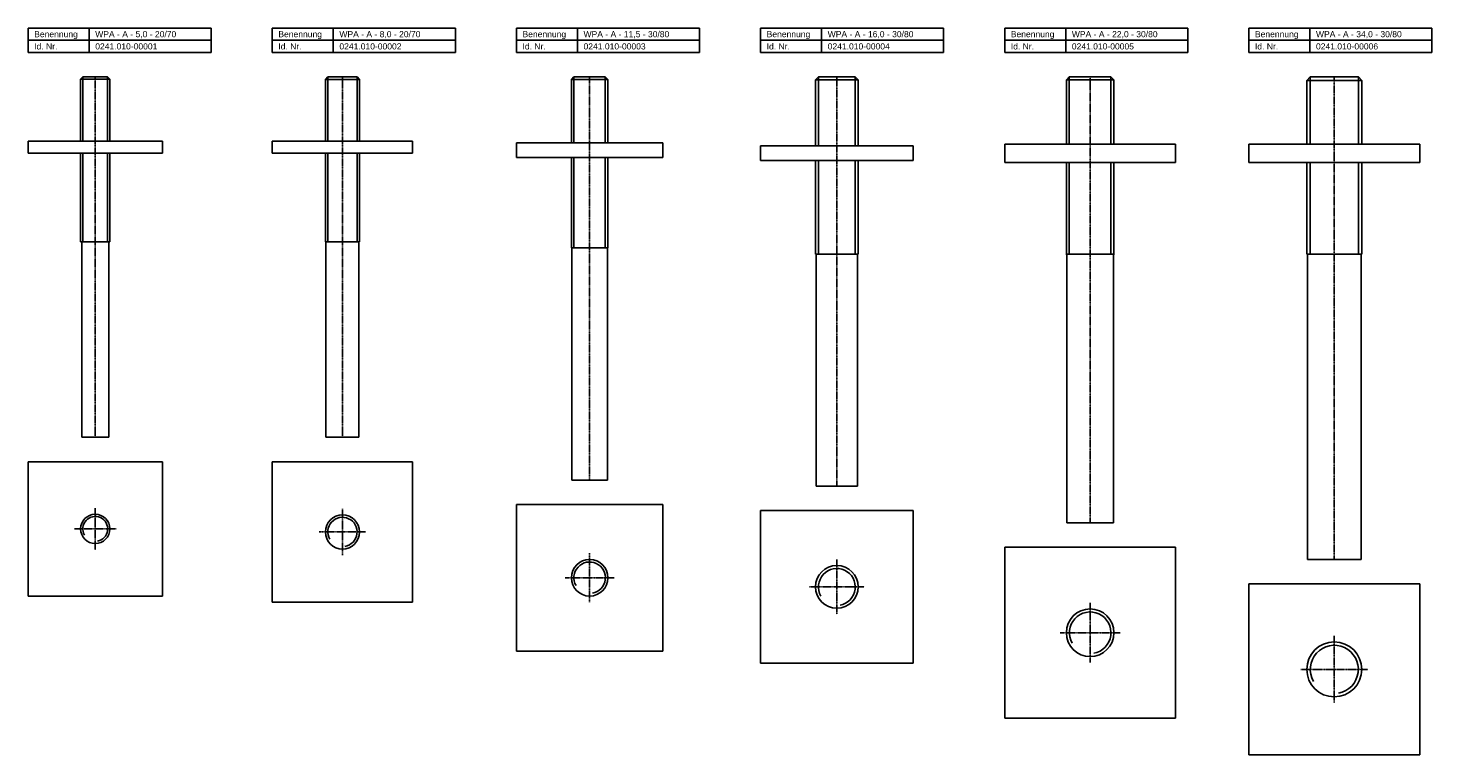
# Model space of a CAD drawing. Header units: inches. Extents: x 12 to 1162, y 7 to 602.
import ezdxf

# ---------------------------------------------------------------- set-up
doc = ezdxf.new("R2010")
doc.units = ezdxf.units.IN
doc.header["$MEASUREMENT"] = 0
doc.linetypes.add('MITTE2', pattern=[1.125, 0.75, -0.125, 0.125, -0.125])
doc.layers.add('HALFEN', color=2, linetype='Continuous')
doc.styles.add('ARIAL50', font='ARIAL.TTF', dxfattribs={"height": 5})

msp = doc.modelspace()

# ---------------------------------------------------------------- linework, layer by layer
at = {"layer": 'HALFEN'}
for p, q in [((12.5, 581.7), (12.5, 601.7)), ((12.5, 601.7), (162.5, 601.7)), ((62.5, 581.7), (62.5, 601.7)), ((162.5, 581.7), (162.5, 601.7)), ((212.5, 601.7), (362.5, 601.7)), ((212.5, 581.7), (212.5, 601.7)), ((262.5, 581.7), (262.5, 601.7)), ((362.5, 581.7), (362.5, 601.7)), ((412.5, 581.7), (412.5, 601.7)), ((412.5, 601.7), (562.5, 601.7)), ((462.5, 581.7), (462.5, 601.7)), ((562.5, 581.7), (562.5, 601.7)), ((612.5, 581.7), (612.5, 601.7)), ((612.5, 601.7), (762.5, 601.7)), ((662.5, 581.7), (662.5, 601.7)), ((762.5, 581.7), (762.5, 601.7)), ((812.5, 601.7), (962.5, 601.7)), ((812.5, 581.7), (812.5, 601.7)), ((862.5, 581.7), (862.5, 601.7)), ((962.5, 581.7), (962.5, 601.7)), ((1012.5, 601.7), (1162.5, 601.7)), ((1012.5, 581.7), (1012.5, 601.7)), ((1062.5, 581.7), (1062.5, 601.7)), ((1162.5, 581.7), (1162.5, 601.7)), ((12.5, 591.7), (162.5, 591.7)), ((212.5, 591.7), (362.5, 591.7)), ((412.5, 591.7), (562.5, 591.7)), ((612.5, 591.7), (762.5, 591.7)), ((812.5, 591.7), (962.5, 591.7)), ((1012.5, 591.7), (1162.5, 591.7)), ((12.5, 581.7), (162.5, 581.7)), ((212.5, 581.7), (362.5, 581.7)), ((412.5, 581.7), (562.5, 581.7)), ((612.5, 581.7), (762.5, 581.7)), ((812.5, 581.7), (962.5, 581.7)), ((1012.5, 581.7), (1162.5, 581.7)), ((57.3, 561.7), (55.5, 559.8)), ((79.5, 559.8), (55.5, 559.8)), ((55.5, 509.2), (55.5, 559.8)), ((57.3, 561.7), (77.6, 561.7)), ((77.6, 561.7), (79.5, 559.8)), ((79.5, 509.2), (79.5, 559.8)), ((258, 561.7), (256, 559.7)), ((256, 559.7), (284, 559.7)), ((256, 509.2), (256, 559.7)), ((258, 561.7), (282, 561.7)), ((284, 559.7), (282, 561.7)), ((284, 509.2), (284, 559.7)), ((459.6, 561.7), (457.5, 559.5)), ((457.5, 559.5), (487.5, 559.5)), ((457.5, 507.7), (457.5, 559.5)), ((459.6, 561.7), (485.3, 561.7)), ((487.5, 559.5), (485.3, 561.7)), ((487.5, 507.7), (487.5, 559.5)), ((659.9, 561.7), (657.5, 559.3)), ((657.5, 559.3), (692.5, 559.3)), ((657.5, 505.2), (657.5, 559.3)), ((659.9, 561.7), (690.1, 561.7)), ((692.5, 559.3), (690.1, 561.7)), ((692.5, 505.2), (692.5, 559.3)), ((865.4, 561.7), (863, 559.2)), ((863, 559.2), (902, 559.2)), ((863, 506.7), (863, 559.2)), ((865.4, 561.7), (899.5, 561.7)), ((902, 559.2), (899.5, 561.7)), ((902, 506.7), (902, 559.2)), ((1062.7, 561.7), (1060, 558.9)), ((1060, 558.9), (1105, 558.9)), ((1060, 506.7), (1060, 558.9)), ((1062.7, 561.7), (1102.2, 561.7)), ((1105, 558.9), (1102.2, 561.7)), ((1105, 506.7), (1105, 558.9)), ((12.5, 509.2), (122.5, 509.2)), ((12.5, 499.2), (12.5, 509.2)), ((122.5, 509.2), (122.5, 499.2)), ((212.5, 509.2), (327.5, 509.2)), ((212.5, 499.2), (212.5, 509.2)), ((327.5, 509.2), (327.5, 499.2)), ((412.5, 507.7), (532.5, 507.7)), ((412.5, 495.7), (412.5, 507.7)), ((532.5, 507.7), (532.5, 495.7)), ((812.5, 506.7), (952.5, 506.7)), ((812.5, 491.7), (812.5, 506.7)), ((952.5, 506.7), (952.5, 491.7)), ((1012.5, 506.7), (1152.5, 506.7)), ((1012.5, 491.7), (1012.5, 506.7)), ((1152.5, 506.7), (1152.5, 491.7)), ((12.5, 499.2), (122.5, 499.2)), ((55.5, 426.7), (55.5, 499.2)), ((79.5, 426.7), (79.5, 499.2)), ((212.5, 499.2), (327.5, 499.2)), ((256, 426.7), (256, 499.2)), ((284, 426.7), (284, 499.2)), ((412.5, 495.7), (532.5, 495.7)), ((457.5, 421.7), (457.5, 495.7)), ((487.5, 421.7), (487.5, 495.7)), ((612.5, 505.2), (737.5, 505.2)), ((612.5, 493.2), (612.5, 505.2)), ((737.5, 505.2), (737.5, 493.2)), ((612.5, 493.2), (737.5, 493.2)), ((657.5, 416.7), (657.5, 493.2)), ((692.5, 416.7), (692.5, 493.2)), ((812.5, 491.7), (952.5, 491.7)), ((863, 416.7), (863, 491.7)), ((902, 416.7), (902, 491.7)), ((1012.5, 491.7), (1152.5, 491.7)), ((1060, 416.7), (1060, 491.7)), ((1105, 416.7), (1105, 491.7)), ((55.5, 426.7), (79.5, 426.7)), ((56.5, 426.7), (56.5, 266.7)), ((78.5, 426.7), (78.5, 266.7)), ((256, 426.7), (284, 426.7)), ((256.5, 426.7), (256.5, 266.7)), ((283.5, 426.7), (283.5, 266.7)), ((457.5, 421.7), (487.5, 421.7)), ((458, 421.7), (458, 231.7)), ((487, 421.7), (487, 231.7)), ((657.5, 416.7), (692.5, 416.7)), ((658, 416.7), (658, 226.7)), ((692, 416.7), (692, 226.7)), ((862.5, 416.7), (902.5, 416.7)), ((863.5, 416.7), (863.5, 196.7)), ((901.5, 416.7), (901.5, 196.7)), ((1060, 416.7), (1105, 416.7)), ((1060.5, 416.7), (1060.5, 166.7)), ((1104.5, 416.7), (1104.5, 166.7)), ((56.5, 266.7), (78.5, 266.7)), ((256.5, 266.7), (283.5, 266.7)), ((12.5, 246.7), (122.5, 246.7)), ((12.5, 136.7), (12.5, 246.7)), ((122.5, 246.7), (122.5, 136.7)), ((212.5, 246.7), (327.5, 246.7)), ((212.5, 131.7), (212.5, 246.7)), ((327.5, 246.7), (327.5, 131.7)), ((458, 231.7), (487, 231.7)), ((658, 226.7), (692, 226.7)), ((412.5, 211.7), (532.5, 211.7)), ((412.5, 91.7), (412.5, 211.7)), ((532.5, 211.7), (532.5, 91.7)), ((612.5, 81.7), (612.5, 206.7)), ((612.5, 206.7), (737.5, 206.7)), ((737.5, 206.7), (737.5, 81.7)), ((863.5, 196.7), (901.5, 196.7)), ((812.5, 176.7), (952.5, 176.7)), ((812.5, 36.7), (812.5, 176.7)), ((952.5, 176.7), (952.5, 36.7)), ((1060.5, 166.7), (1104.5, 166.7)), ((1012.5, 146.7), (1152.5, 146.7)), ((1012.5, 6.7), (1012.5, 146.7)), ((1152.5, 146.7), (1152.5, 6.7)), ((122.5, 136.7), (12.5, 136.7)), ((327.5, 131.7), (212.5, 131.7)), ((532.5, 91.7), (412.5, 91.7)), ((737.5, 81.7), (612.5, 81.7)), ((952.5, 36.7), (812.5, 36.7)), ((1152.5, 6.7), (1012.5, 6.7))]:
    msp.add_line(p, q, dxfattribs=at)
at = {"layer": 'HALFEN', "color": 1}
for p, q in [((57.3, 509.2), (57.3, 561.7)), ((77.6, 509.2), (77.6, 561.7)), ((258, 509.2), (258, 561.7)), ((282, 509.2), (282, 561.7)), ((459.6, 507.7), (459.6, 561.7)), ((485.3, 507.7), (485.3, 561.7)), ((659.9, 505.2), (659.9, 561.7)), ((690.1, 505.2), (690.1, 561.7)), ((865.4, 506.7), (865.4, 561.7)), ((899.5, 506.7), (899.5, 561.7)), ((1062.7, 506.7), (1062.7, 561.7)), ((1102.2, 506.7), (1102.2, 561.7)), ((57.3, 426.7), (57.3, 499.2)), ((77.6, 426.7), (77.6, 499.2)), ((258, 426.7), (258, 499.2)), ((282, 426.7), (282, 499.2)), ((459.6, 421.7), (459.6, 495.7)), ((485.3, 421.7), (485.3, 495.7)), ((659.9, 416.7), (659.9, 493.2)), ((690.1, 416.7), (690.1, 493.2)), ((865.4, 416.7), (865.4, 491.7)), ((899.5, 416.7), (899.5, 491.7)), ((1062.7, 416.7), (1062.7, 491.7)), ((1102.2, 416.7), (1102.2, 491.7))]:
    msp.add_line(p, q, dxfattribs=at)
at = {"layer": 'HALFEN', "color": 1, "linetype": 'MITTE2'}
for p, q in [((67.5, 266.7), (67.5, 561.7)), ((270, 266.7), (270, 561.7)), ((472.5, 231.7), (472.5, 561.7)), ((675, 226.7), (675, 561.7)), ((882.5, 196.7), (882.5, 561.7)), ((1082.5, 166.7), (1082.5, 561.7)), ((67.5, 208.7), (67.5, 174.7)), ((270, 208.2), (270, 170.2)), ((50.5, 191.7), (84.5, 191.7)), ((251, 189.2), (289, 189.2)), ((472.5, 171.7), (472.5, 131.7)), ((675, 166.7), (675, 121.7)), ((452.5, 151.7), (492.5, 151.7)), ((652.5, 144.2), (697.5, 144.2)), ((882.5, 131.2), (882.5, 82.2)), ((858, 106.7), (907, 106.7)), ((1082.5, 104.2), (1082.5, 49.2)), ((1055, 76.7), (1110, 76.7))]:
    msp.add_line(p, q, dxfattribs=at)
at = {"layer": 'HALFEN'}
for centre, radius in [((67.5, 191.7), 12), ((270, 189.2), 14), ((472.5, 151.7), 15), ((675, 144.2), 17.5), ((882.5, 106.7), 19.5), ((1082.5, 76.7), 22.5)]:
    msp.add_circle(centre, radius, dxfattribs=at)
at = {"layer": 'HALFEN', "color": 1}
for centre, radius in [((67.5, 191.7), 10.2), ((270, 189.2), 12), ((472.5, 151.7), 12.9), ((675, 144.2), 15.1), ((882.5, 106.7), 17), ((1082.5, 76.7), 19.7)]:
    msp.add_arc(centre, radius, 280, 210, dxfattribs=at)

# ---------------------------------------------------------------- texts
at = {"layer": 'HALFEN', "style": 'ARIAL50'}
for s, p in [('Benennung', (17.5, 594.2)), ('WPA - A - 5,0 - 20/70', (67.5, 594.2)), ('Benennung', (217.5, 594.2)), ('WPA - A - 8,0 - 20/70', (267.5, 594.2)), ('Benennung', (417.5, 594.2)), ('WPA - A - 11,5 - 30/80', (467.5, 594.2)), ('Benennung', (617.5, 594.2)), ('WPA - A - 16,0 - 30/80', (667.5, 594.2)), ('Benennung', (817.5, 594.2)), ('WPA - A - 22,0 - 30/80', (867.5, 594.2)), ('Benennung', (1017.5, 594.2)), ('WPA - A - 34,0 - 30/80', (1067.5, 594.2)), ('Id. Nr.', (17.5, 584.2)), ('0241.010-00001', (67.5, 584.2)), ('Id. Nr.', (217.5, 584.2)), ('0241.010-00002', (267.5, 584.2)), ('Id. Nr.', (417.5, 584.2)), ('0241.010-00003', (467.5, 584.2)), ('Id. Nr.', (617.5, 584.2)), ('0241.010-00004', (667.5, 584.2)), ('Id. Nr.', (817.5, 584.2)), ('0241.010-00005', (867.5, 584.2)), ('Id. Nr.', (1017.5, 584.2)), ('0241.010-00006', (1067.5, 584.2))]:
    msp.add_text(s, height=5, dxfattribs=at).set_placement(p)

doc.saveas('drawing.dxf')
